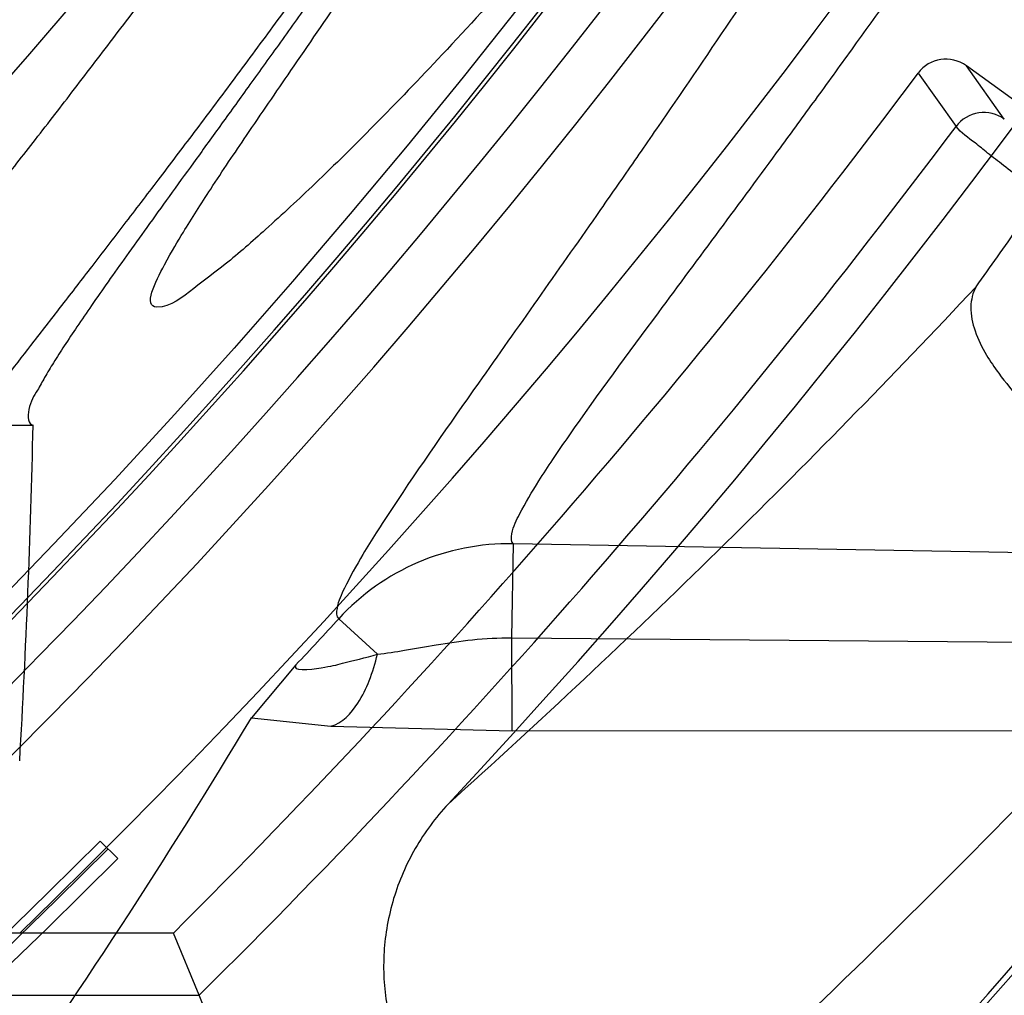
# Model space of a CAD drawing. Header units: millimetres. Extents: x 0 to 297, y 0 to 210.
# Tile 86 of 256: x 147.108 to 147.159, y 92.7501 to 92.8006. Entities that reach past the tile are written whole.
import ezdxf

# ---------------------------------------------------------------- set-up
doc = ezdxf.new("R2010")
doc.units = ezdxf.units.MM
doc.header["$LTSCALE"] = 16.335
doc.layers.get('0').update_dxf_attribs({"linetype": 'CONTINUOUS'})
for name, color, linetype in [('01_GLOBAL', 7, 'CONTINUOUS'), ('INTFCLR_1', 7, 'CONTINUOUS'), ('INTFCLR_144815', 7, 'CONTINUOUS')]:
    doc.layers.add(name, color=color, linetype=linetype)

msp = doc.modelspace()

# ---------------------------------------------------------------- linework, layer by layer
at = {"color": 7, "linetype": 'Continuous'}
msp.add_circle((147.7028034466, 92.1254639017), 2.28, dxfattribs=at)
at = {"color": 9, "linetype": 'Continuous'}
msp.add_arc((147.7028034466, 92.1254639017), 2.2507792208, 92.9674534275, 177.0325465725, dxfattribs=at)
at = {"layer": '01_GLOBAL', "color": 7, "linetype": 'Continuous'}
msp.add_circle((147.7028034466, 92.1254639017), 2.31, dxfattribs=at)
at = {"layer": 'INTFCLR_1', "color": 6, "linetype": 'Continuous'}
for radius in [0.3620710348, 0.3440948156]:
    msp.add_arc((146.8326356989, 93.03763164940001), radius, 270, 90.00000002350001, dxfattribs=at)
for points, knots in [([(147.0687421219, 93.29563164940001), (147.0680098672, 93.29563164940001), (147.0693330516, 93.2931111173), (147.0704693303, 93.29172068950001), (147.0723263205, 93.28928078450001), (147.0746177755, 93.2865210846), (147.0775470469, 93.28299903), (147.080971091, 93.27890891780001), (147.0846437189, 93.27446035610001), (147.0882701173, 93.26998999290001), (147.0916458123, 93.2657319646), (147.0947448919, 93.2617356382), (147.0975630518, 93.2580185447), (147.100110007, 93.25458663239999), (147.1024035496, 93.25143207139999), (147.1044661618, 93.24854131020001), (147.1063189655, 93.24589767), (147.1079764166, 93.2434940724), (147.109457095, 93.2413147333), (147.1107791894, 93.2393416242), (147.1119635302, 93.23755181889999), (147.1130167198, 93.235942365), (147.1139517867, 93.2344985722), (147.1147816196, 93.2332054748), (147.1157213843, 93.2317287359), (147.1167390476, 93.23011252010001), (147.1179255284, 93.2282043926), (147.1189332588, 93.2265622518), (147.1198501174, 93.2250516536), (147.1206424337, 93.2237350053), (147.1215180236, 93.2222660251), (147.1224842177, 93.22062728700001), (147.1235503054, 93.2187965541), (147.1247223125, 93.21675634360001), (147.1260120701, 93.2144766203), (147.1274302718, 93.21192636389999), (147.1289898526, 93.20906621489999), (147.1307073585, 93.2058462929), (147.1325944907, 93.2022184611), (147.1346618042, 93.1981270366), (147.1369222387, 93.1935038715), (147.1393944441, 93.1882537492), (147.1420944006, 93.1822619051), (147.1450364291, 93.1753818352), (147.1482313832, 93.1674373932), (147.1516877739, 93.1581768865), (147.1553587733, 93.14738762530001), (147.1590017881, 93.1353669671), (147.1623609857, 93.1226214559), (147.1652568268, 93.10972884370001), (147.1676651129, 93.0968010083), (147.1695853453, 93.0838891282), (147.1710275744, 93.0709911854), (147.1719965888, 93.05813761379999), (147.1725011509, 93.0453158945), (147.1725469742, 93.0325462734), (147.1721391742, 93.0198169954), (147.171280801, 93.0071297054), (147.1699742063, 92.99449457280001), (147.1682169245, 92.9818861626), (147.1660086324, 92.9693213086), (147.1633383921, 92.9567727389), (147.1602041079, 92.94425636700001), (147.1566465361, 92.9319458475), (147.1528751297, 92.9204393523), (147.1491593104, 92.9102243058), (147.1457087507, 92.9015000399), (147.1425365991, 92.8940034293), (147.1396288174, 92.8875126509), (147.136972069, 92.8818585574), (147.1345472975, 92.8769025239), (147.1323371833, 92.8725413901), (147.130325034, 92.8686912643), (147.1284994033, 92.8652891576), (147.1268466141, 92.8622800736), (147.1253496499, 92.85960988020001), (147.1239936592, 92.85723391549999), (147.1227647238, 92.8551144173), (147.1216541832, 92.85322630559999), (147.1206539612, 92.8515468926), (147.1197533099, 92.8500510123), (147.1189386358, 92.8487109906), (147.1179864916, 92.8471584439), (147.1170567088, 92.8456599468), (147.1160957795, 92.84412860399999), (147.1152647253, 92.8428151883), (147.1143298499, 92.84135168), (147.1132770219, 92.8397205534), (147.1120898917, 92.837902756), (147.1107550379, 92.8358842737), (147.109257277, 92.8336513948), (147.107577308, 92.8311858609), (147.1056960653, 92.8284703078), (147.1035922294, 92.82548916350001), (147.1012492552, 92.8222342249), (147.0986446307, 92.81869165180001), (147.095755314, 92.8148491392), (147.0925736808, 92.81071697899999), (147.0890986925, 92.8063077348), (147.0853575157, 92.80167437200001), (147.0815402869, 92.7970384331), (147.0779667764, 92.7927652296), (147.0748968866, 92.789078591), (147.0724998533, 92.7861981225), (147.070552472, 92.7836530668), (147.0693788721, 92.7822194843), (147.0679949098, 92.7796316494), (147.0687421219, 92.7796316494)], [0, 0, 0, 0, 0.003860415, 0.007501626, 0.0124785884, 0.0188917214, 0.0268498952, 0.0364677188, 0.0470694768, 0.0572444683, 0.0668187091, 0.0757144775, 0.083905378, 0.09140992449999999, 0.0982451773, 0.1044667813, 0.1101313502, 0.1152642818, 0.1198589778, 0.1240215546, 0.1277856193, 0.1311734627, 0.1341617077, 0.1368541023, 0.1392736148, 0.1433897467, 0.1469230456, 0.1511192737, 0.1535471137, 0.1562389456, 0.1592204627, 0.1625628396, 0.1662680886, 0.1703891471, 0.174967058, 0.1800766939, 0.1857729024, 0.1921414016, 0.1993155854, 0.2073311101, 0.2163077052, 0.2264451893, 0.2379233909, 0.250953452, 0.2658909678, 0.283062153, 0.3030578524, 0.3259639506, 0.3492662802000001, 0.3725305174, 0.3956109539, 0.4185782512, 0.4413347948, 0.4640172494, 0.4865192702, 0.508968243, 0.531324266, 0.5536477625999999, 0.5759939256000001, 0.5982772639, 0.620747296, 0.6432362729, 0.6658996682, 0.68875599, 0.7107777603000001, 0.7297237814, 0.7460531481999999, 0.7602331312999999, 0.7726347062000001, 0.7835467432, 0.793166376, 0.8017211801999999, 0.8093215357, 0.8160683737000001, 0.8220758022, 0.8274205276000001, 0.8322066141, 0.8364980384, 0.8403367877, 0.8437547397, 0.8468031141, 0.8495420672, 0.8520223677, 0.8564046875, 0.8588391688, 0.8615533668, 0.8645986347, 0.8679945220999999, 0.8717882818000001, 0.8760445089, 0.8807522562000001, 0.8859628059, 0.8917731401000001, 0.898168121, 0.9051985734, 0.9129160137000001, 0.9213486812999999, 0.9305434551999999, 0.9404096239, 0.9509435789, 0.961943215, 0.9720502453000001, 0.980371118, 0.9870628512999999, 0.992271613, 0.9960607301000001, 1, 1, 1, 1]), ([(147.0687421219, 92.7796316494), (147.0695765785, 92.7796316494), (147.0710237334, 92.7806068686), (147.0732486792, 92.7819463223), (147.0757995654, 92.7837998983), (147.0789536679, 92.78621498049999), (147.0827092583, 92.7892984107), (147.0868482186, 92.7928925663), (147.0910477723, 92.79673500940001), (147.0950116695, 92.80053311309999), (147.0986438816, 92.80415209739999), (147.1019501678, 92.80756746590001), (147.1049461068, 92.8107620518), (147.107653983, 92.813732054), (147.1100921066, 92.81647650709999), (147.1122806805, 92.81899733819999), (147.1142479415, 92.8213114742), (147.1160099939, 92.82342388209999), (147.1175861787, 92.82534548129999), (147.1189934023, 92.8270878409), (147.1202530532, 92.828669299), (147.1213970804, 92.83012358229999), (147.1225240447, 92.83157239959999), (147.123724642, 92.8331346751), (147.1249992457, 92.8348159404), (147.1262604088, 92.83650316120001), (147.1274992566, 92.8381825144), (147.1287882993, 92.8399539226), (147.1302152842, 92.8419444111), (147.131810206, 92.84420661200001), (147.1335924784, 92.846783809), (147.1355808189, 92.8497229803), (147.1377917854, 92.8530728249), (147.140242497, 92.8568933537), (147.1429592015, 92.861268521), (147.1459674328, 92.8662949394), (147.1492907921, 92.8720905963), (147.1529541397, 92.8788115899), (147.1569786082, 92.8866408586), (147.1613909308, 92.895852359), (147.1661049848, 92.9065772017), (147.1708180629, 92.91847841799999), (147.1752249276, 92.93102624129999), (147.1791389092, 92.9437452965), (147.1825261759, 92.9565113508), (147.1853979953, 92.9693107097), (147.1877529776, 92.9820756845), (147.1896101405, 92.9948409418), (147.1909735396, 93.00755209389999), (147.1918561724, 93.02022938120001), (147.1922659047, 93.0328602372), (147.1922092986, 93.0454468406), (147.1916906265, 93.0579966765), (147.1907127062, 93.07050178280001), (147.1892753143, 93.0829675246), (147.187377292, 93.0953920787), (147.1850186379, 93.1077564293), (147.1821898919, 93.1200882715), (147.1788863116, 93.1323721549), (147.1750915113, 93.1446222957), (147.1708160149, 93.1567764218), (147.1662306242, 93.1683760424), (147.1616300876, 93.17888244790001), (147.1573218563, 93.1879248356), (147.1533932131, 93.19561622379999), (147.1498208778, 93.2022183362), (147.1465812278, 93.20791453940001), (147.1436479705, 93.2128584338), (147.140997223, 93.2171670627), (147.1386015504, 93.22093898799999), (147.1364409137, 93.22424590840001), (147.1344943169, 93.2271532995), (147.1327470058, 93.229707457), (147.1311776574, 93.2319576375), (147.1297748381, 93.23393568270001), (147.1285161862, 93.23568453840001), (147.1273854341, 93.237235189), (147.1263043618, 93.2387000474), (147.1251805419, 93.2402055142), (147.1239422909, 93.24184332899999), (147.1226668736, 93.2435068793), (147.1213873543, 93.2451529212), (147.120091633, 93.2467985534), (147.1186694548, 93.2485796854), (147.1170808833, 93.2505381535), (147.1153015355, 93.25269419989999), (147.1133143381, 93.2550569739), (147.1110956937, 93.2576388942), (147.1086258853, 93.2604465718), (147.1058792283, 93.263488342), (147.1028357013, 93.2667628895), (147.099478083, 93.27026211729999), (147.0957850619, 93.2739726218), (147.0917574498, 93.27786179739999), (147.0874623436, 93.28182281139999), (147.0831967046, 93.28555323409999), (147.0792915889, 93.2887810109), (147.0760051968, 93.2913109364), (147.073359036, 93.29324438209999), (147.0710713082, 93.29462673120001), (147.0695920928, 93.29563164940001), (147.0687421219, 93.29563164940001)], [0, 0, 0, 0, 0.0042187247, 0.0081401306, 0.0133978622, 0.0200459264, 0.0282638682, 0.0379443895, 0.0477615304, 0.05703690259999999, 0.0656973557, 0.0736821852, 0.0810680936, 0.0878383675, 0.0940009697, 0.0996271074, 0.1047154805, 0.1093563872, 0.1135342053, 0.1172803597, 0.1206792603, 0.1237557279, 0.1266349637, 0.1299589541, 0.1337168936, 0.1373013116, 0.1406085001, 0.1442672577, 0.148377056, 0.1529904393, 0.1582606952, 0.164218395, 0.1709303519, 0.1785521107, 0.1871652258, 0.1969659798, 0.2081658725, 0.2209392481, 0.2356613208, 0.2526660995, 0.2725685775, 0.2948769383, 0.3173640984, 0.3397873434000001, 0.3621386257, 0.3841211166, 0.4060891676, 0.4277469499, 0.4493218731, 0.470705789, 0.4919793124, 0.5131981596, 0.5343255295, 0.5554668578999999, 0.5765984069, 0.5977513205, 0.6189954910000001, 0.6402209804, 0.6617015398, 0.6832900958, 0.7050415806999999, 0.7268239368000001, 0.7463339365, 0.7630160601, 0.7774553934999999, 0.7899931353, 0.8009638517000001, 0.8105830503, 0.8190545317, 0.8265380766, 0.8331730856, 0.8390248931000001, 0.8442268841, 0.8488182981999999, 0.8528943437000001, 0.8564866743, 0.8597116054, 0.8625968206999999, 0.8656908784, 0.8692094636, 0.8729771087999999, 0.8762884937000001, 0.879749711, 0.8835661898, 0.8878115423, 0.8924986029, 0.8976989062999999, 0.9034198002, 0.9097088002, 0.9166034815, 0.9241390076, 0.9323094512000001, 0.9411199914, 0.9506041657, 0.9606137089, 0.9706541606, 0.9792553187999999, 0.9862062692, 0.9916647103, 0.9957028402, 1, 1, 1, 1])]:
    msp.add_open_spline(points, degree=3, knots=knots, dxfattribs=at)
at = {"layer": 'INTFCLR_1', "color": 9, "linetype": 'Continuous'}
for points, knots in [([(147.1352425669, 93.1495098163), (147.1379952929, 93.14164178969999), (147.1429940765, 93.1254736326), (147.1477529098, 93.1046918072), (147.1501024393, 93.09081219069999), (147.151047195, 93.08426445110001), (147.151638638, 93.07985863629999), (147.1530856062, 93.06772189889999), (147.1544764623, 93.04770806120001), (147.1542807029, 93.0276232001), (147.1535512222, 93.0153442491), (147.1532177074, 93.0108633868), (147.1526544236, 93.00419454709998), (147.1511010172, 92.9899942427), (147.1474849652, 92.9685843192), (147.1430641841, 92.95080514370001), (147.1400632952, 92.9406015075), (147.1388460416, 92.9366002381), (147.1366541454, 92.9297366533), (147.1320236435, 92.91648816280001), (147.124625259, 92.8984289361), (147.1170139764, 92.8829220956), (147.1121048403, 92.87387096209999), (147.1103239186, 92.8706785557), (147.1076776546, 92.8660211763), (147.101977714, 92.8564219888), (147.0929326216, 92.8426084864), (147.0818447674, 92.827530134), (147.0738492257, 92.81769368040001), (147.0692400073, 92.8122947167), (147.0675023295, 92.81027962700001), (147.0645699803, 92.8069282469), (147.059151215, 92.8008948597), (147.053263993, 92.7946267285), (147.047929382, 92.78903803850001), (147.0447760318, 92.7857530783), (147.0421529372, 92.78285660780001), (147.0404461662, 92.78102579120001), (147.0382254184, 92.7776381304), (147.0420399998, 92.77914588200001), (147.0441807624, 92.7804356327), (147.0467768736, 92.78202657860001), (147.049052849, 92.7835556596), (147.0517912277, 92.7854541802), (147.0555009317, 92.78817176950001), (147.0602492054, 92.79186222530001), (147.067344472, 92.7977012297), (147.0736957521, 92.8033972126), (147.0792529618, 92.8087266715), (147.0832359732, 92.812657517), (147.0904141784, 92.8200586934), (147.1006451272, 92.8316000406), (147.1126583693, 92.84694521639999), (147.1212603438, 92.85951606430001), (147.1263733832, 92.8676917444), (147.1282611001, 92.87079789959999), (147.1311015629, 92.87556381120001), (147.1371674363, 92.88626496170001), (147.1458250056, 92.9036348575), (147.1517810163, 92.9181513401), (147.1545442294, 92.9256703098)], [0, 0, 0, 0, 0.0419449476, 0.0850695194, 0.1071739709, 0.1127634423, 0.1183584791, 0.1295423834, 0.1742656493, 0.2191961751, 0.2304978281, 0.2361598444, 0.2418057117, 0.2641744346, 0.3080240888, 0.3509528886, 0.3562644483, 0.3615432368, 0.3719979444, 0.3925183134, 0.4321501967, 0.4701192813, 0.4793724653, 0.4839620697, 0.48851378, 0.5063269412, 0.5401307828, 0.5715496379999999, 0.6004673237, 0.6038923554, 0.6072711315, 0.6138564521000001, 0.6263016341, 0.6480618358, 0.6572019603, 0.6650284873, 0.6713159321, 0.6759369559, 0.6799952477, 0.6841765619, 0.6887949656, 0.6950107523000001, 0.6986911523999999, 0.7027318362, 0.7117342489, 0.7218512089, 0.7329803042, 0.7579718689, 0.7647510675, 0.7717251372, 0.7861300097, 0.8166264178, 0.8492835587, 0.8841348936, 0.8932111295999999, 0.8978052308, 0.9024247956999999, 0.92112918, 0.9596906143, 1, 1, 1, 1]), ([(147.0432510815, 92.7796316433), (147.0431330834, 92.7796316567), (147.0428441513, 92.77968862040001), (147.0428590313, 92.7802080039), (147.043168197, 92.78074236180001), (147.0437027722, 92.7815366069), (147.0445175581, 92.7825251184), (147.046088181, 92.7843056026), (147.0479460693, 92.786252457), (147.0500136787, 92.7883830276), (147.0523867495, 92.79080681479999), (147.0572874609, 92.7957986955), (147.0632966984, 92.8020416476), (147.0688203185, 92.8080382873), (147.0718101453, 92.8113712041), (147.0735816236, 92.81337496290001), (147.0782783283, 92.8187413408), (147.0864250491, 92.8285190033), (147.0977271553, 92.8435162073), (147.106950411, 92.8572622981), (147.1127640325, 92.86681826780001), (147.1154623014, 92.871453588), (147.1172776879, 92.87462997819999), (147.1222795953, 92.88363180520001), (147.1300362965, 92.8990567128), (147.1375818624, 92.91703545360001), (147.1423047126, 92.93022711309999), (147.1445398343, 92.9370600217), (147.1457809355, 92.941042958), (147.1488392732, 92.9511954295), (147.1533458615, 92.9688880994), (147.157034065, 92.99020578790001), (147.1586182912, 93.0043449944), (147.159192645, 93.0109841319), (147.1595326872, 93.0154446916), (147.1602764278, 93.0276675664), (147.1604760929, 93.0476640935), (147.1590577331, 93.0675881), (147.157582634, 93.0796680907), (147.1569796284, 93.0840538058), (147.1560162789, 93.0905724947), (147.1536199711, 93.10439313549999), (147.1487661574, 93.12508522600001), (147.1436711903, 93.1411717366), (147.1408661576, 93.1489990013)], [0, 0, 0, 0, 0.0008731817, 0.001718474, 0.0032338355, 0.0055641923, 0.008732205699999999, 0.0127298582, 0.0231213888, 0.0286463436, 0.0346993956, 0.04822263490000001, 0.0804125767, 0.0988155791, 0.1085508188, 0.1135449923, 0.1186070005, 0.1613231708, 0.2076862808, 0.2575123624, 0.2837454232, 0.2904461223, 0.2972015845, 0.3108183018, 0.3666504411, 0.4248609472, 0.4549769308, 0.4703146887, 0.4780576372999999, 0.4858477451, 0.5487776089, 0.6130123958, 0.6457680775, 0.6540347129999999, 0.6623246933, 0.6788711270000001, 0.74464742, 0.8101273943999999, 0.8265053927, 0.8346996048, 0.8428861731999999, 0.8752668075, 0.9384714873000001, 1, 1, 1, 1]), ([(147.1602071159, 92.92629006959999), (147.1573959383, 92.918807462), (147.1513353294, 92.90435984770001), (147.1425342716, 92.8870880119), (147.1363700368, 92.87644944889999), (147.1334825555, 92.8717095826), (147.1315628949, 92.86861924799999), (147.1263605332, 92.860480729), (147.1176083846, 92.8479676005), (147.1053924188, 92.83269961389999), (147.0949921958, 92.82121808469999), (147.0876965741, 92.81385489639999), (147.0836469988, 92.80994239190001), (147.0779933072, 92.80463400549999), (147.0715340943, 92.7989617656), (147.0643214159, 92.79314721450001), (147.0594957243, 92.7894714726), (147.0557195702, 92.7867597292), (147.0529460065, 92.7848729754), (147.049824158, 92.7828152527), (147.0467200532, 92.781041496), (147.0439979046, 92.7796315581), (147.0432510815, 92.7796316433)], [0, 0, 0, 0, 0.1254392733, 0.2455954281, 0.3039386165, 0.3183545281, 0.3326935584, 0.3610298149, 0.4699340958, 0.5721292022, 0.6676979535, 0.7128867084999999, 0.7347758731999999, 0.7560605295, 0.8345894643, 0.86959304, 0.9014329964, 0.9297831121, 0.9425142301, 0.954114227, 0.9882800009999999, 1, 1, 1, 1])]:
    msp.add_open_spline(points, degree=3, knots=knots, dxfattribs=at)
at = {"layer": 'INTFCLR_144815', "color": 6, "linetype": 'Continuous'}
for p, q in [((147.2092564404, 92.7602924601), (147.1570313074, 92.79823623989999)), ((147.0748011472, 92.7796316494), (147.108707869, 92.7796316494)), ((147.1223175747, 92.7672132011), (147.1200178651, 92.76447625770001)), ((147.1130903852, 92.7571769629), (147.1121828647, 92.7580844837)), ((147.1159683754, 92.7533247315), (147.1080157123, 92.7533247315)), ((147.117298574, 92.75009798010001), (147.1159683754, 92.75332473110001))]:
    msp.add_line(p, q, dxfattribs=at)
at = {"layer": 'INTFCLR_144815', "color": 9, "linetype": 'Continuous'}
for p, q in [((147.1589968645, 92.79548111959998), (147.1570313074, 92.79823624)), ((147.1545298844, 92.7978568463), (147.1565001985, 92.79510258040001)), ((147.1334894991, 92.76861158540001), (147.1335745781, 92.7734845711)), ((147.299754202, 92.77058321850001), (147.1335745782, 92.7734845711)), ((147.1245296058, 92.76960240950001), (147.1265351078, 92.76776087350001)), ((147.1335091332, 92.7637925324), (147.1334894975, 92.76861158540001)), ((147.1334894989, 92.76861158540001), (147.2915770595, 92.7672968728)), ((147.1200179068, 92.7644762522), (147.1241237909, 92.7640313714)), ((147.1241237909, 92.7640313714), (147.1335091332, 92.7637925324)), ((147.1335091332, 92.7637925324), (147.2815890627, 92.76391080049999)), ((147.0910752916, 92.75009798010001), (147.117298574, 92.75009798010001))]:
    msp.add_line(p, q, dxfattribs=at)
at = {"layer": 'INTFCLR_144815', "color": 6, "linetype": 'Continuous'}
for radius in [0.3828680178, 0.364857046]:
    msp.add_circle((146.8326356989, 93.03763164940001), radius, dxfattribs=at)
for centre, radius, start, end in [((146.8326356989, 93.03763164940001), 0.5278075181, 313.9937911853, 154.5150993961), ((146.8326356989, 93.03763164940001), 0.49294334, 282.2440355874, 71.2863570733), ((146.8326356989, 93.03763164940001), 0.3966228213, 45.0000000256, 314.9999999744), ((146.8326356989, 93.03763164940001), 0.3959130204, 44.99999995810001, 315.0000000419), ((146.8326356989, 93.03763164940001), 0.3953393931, 44.99999997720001, 315.0000000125), ((146.8326356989, 93.03763164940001), 0.3889523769, 308.490992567, 51.50900743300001), ((146.8326356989, 93.03763164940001), 0.4069633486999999, 316.9838592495, 43.0161407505), ((146.8326356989, 93.03763164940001), 0.3840109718, 313.9992414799, 46.00075850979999), ((146.8326356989, 93.03763164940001), 0.3574013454, 295.6072723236, 334.3927276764), ((146.8326356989, 93.03763164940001), 0.3393903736, 297.0737153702, 332.9262846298), ((147.1559725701, 92.7967804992), 0.0017999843, 53.97219366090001, 143.2744431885), ((146.8326356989, 93.03763164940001), 0.4013823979, 314.9016631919, 323.3180519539), ((146.8326356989, 93.03763164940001), 0.4695339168, 309.5878226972, 323.4121773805), ((147.1078186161, 92.3139006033), 0.4394238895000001, 89.9743008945, 91.1900020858), ((145.0386543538, 91.895570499), 2.2474385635, 21.5241006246, 22.3474893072)]:
    msp.add_arc(centre, radius, start, end, dxfattribs=at)
at = {"layer": 'INTFCLR_144815', "color": 9, "linetype": 'Continuous'}
for centre, radius, start, end in [((146.8326356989, 93.03763164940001), 0.4896672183, 292.4997540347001, 54.0964566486), ((146.8326378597, 93.037632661), 0.4417306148, 292.4997540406, 54.09645665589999), ((146.8326511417, 93.03763533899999), 0.434262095, 311.2505121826, 48.7494878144), ((146.8326356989, 93.03763164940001), 0.3958087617, 314.0862202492, 45.9137797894), ((146.8326356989, 93.03763164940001), 0.3863437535, 313.8592910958, 46.1407088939), ((146.8326356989, 93.03763164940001), 0.3838160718, 314.0319604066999, 45.9680396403), ((146.8326356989, 93.03763164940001), 0.4997304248, 203.8266800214, 313.0809380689), ((146.8326356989, 93.03763164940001), 0.5057308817, 203.8278898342, 312.5732768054), ((146.8326356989, 93.03763164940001), 0.5237295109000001, 203.8266800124, 319.1799903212), ((146.832635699, 93.03763164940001), 0.4046091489, 314.7125410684, 323.1719395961), ((146.8299897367, 93.0936737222), 0.4488426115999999, 311.9772585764, 316.8660505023), ((146.8326356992, 93.0376316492), 0.4345680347, 313.0638327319, 323.1640956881), ((146.8326356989, 93.03763164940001), 0.4363482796, 309.832493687, 323.1675063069), ((146.829744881, 93.08188966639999), 0.4610370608, 312.1945882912, 318.3797053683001), ((147.1333688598, 92.76148590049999), 0.0120004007, 89.0177529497, 137.4407735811), ((146.8326356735, 93.0376316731), 0.3962849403, 316.9697868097, 317.4405449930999), ((146.8326356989, 93.03763164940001), 0.4663071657, 309.724476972, 323.2755230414)]:
    msp.add_arc(centre, radius, start, end, dxfattribs=at)
at = {"layer": 'INTFCLR_144815', "color": 6, "linetype": 'Continuous'}
for centre, major_axis, ratio, start_param, end_param in [((146.8326356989, 92.79081827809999), (0, 0.3704082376), 0.7456587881, -1.6480224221, -1.6010017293), ((146.8326356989, 92.9491223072), (0, 0.349761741), 0.9674516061, -2.2743411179, -2.1269453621)]:
    msp.add_ellipse(centre, major_axis=major_axis, ratio=ratio, start_param=start_param, end_param=end_param, dxfattribs=at)
for points, knots in [([(147.1000017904, 92.7706317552), (147.099727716, 92.7706367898), (147.0997250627, 92.7716931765), (147.1002170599, 92.7722851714), (147.1006721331, 92.7731087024), (147.1011651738, 92.77384567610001), (147.1017516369, 92.7747055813), (147.1024417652, 92.7756704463), (147.1032341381, 92.776750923), (147.1041312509, 92.7779487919), (147.1051340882, 92.7792688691), (147.1062444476, 92.78071599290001), (147.1074648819, 92.7822968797), (147.1087976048, 92.7840181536), (147.1102428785, 92.785884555), (147.1117982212, 92.78789788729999), (147.1134596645, 92.79005859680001), (147.1152251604, 92.79237013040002), (147.1170968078, 92.79484195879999), (147.11907733, 92.797485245), (147.1211639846, 92.8003047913), (147.1233499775, 92.8033005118), (147.1256270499, 92.80647066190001), (147.1279885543, 92.8098160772), (147.1304260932, 92.8133353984), (147.1329303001, 92.81702596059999), (147.1354909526, 92.8208837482), (147.1380971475, 92.8249034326), (147.1407375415, 92.8290785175), (147.1434005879, 92.83340150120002), (147.1460747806, 92.83786408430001), (147.1487488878, 92.8424574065), (147.1514121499, 92.8471722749), (147.1540544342, 92.8519993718), (147.1566663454, 92.856929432), (147.1592392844, 92.8619533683), (147.1617654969, 92.8670624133), (147.1642380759, 92.8722482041), (147.1666509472, 92.8775028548), (147.168998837, 92.8828190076), (147.1712772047, 92.8881898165), (147.1734821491, 92.89360886), (147.1756107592, 92.89907116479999), (147.1776563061, 92.90456069), (147.179616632, 92.91007104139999), (147.1814926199, 92.91560357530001), (147.1832864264, 92.9211651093), (147.1849983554, 92.9267575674), (147.1866261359, 92.93237403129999), (147.1881687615, 92.93801125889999), (147.1896244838, 92.9436621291), (147.1909923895, 92.9493212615), (147.1922727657, 92.95498763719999), (147.1934660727, 92.96066109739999), (147.1945727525, 92.96634163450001), (147.1955930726, 92.9720286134), (147.1965271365, 92.9777204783), (147.1973750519, 92.98341533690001), (147.1981370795, 92.9891120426), (147.1988135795, 92.99481027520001), (147.1994048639, 93.0005096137), (147.1999112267, 93.00620974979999), (147.2003329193, 93.0119102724), (147.2006701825, 93.01761113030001), (147.2009232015, 93.0233121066), (147.2010921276, 93.0290132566), (147.2011770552, 93.0347144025), (147.2011780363, 93.0404156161), (147.2010950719, 93.0461167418), (147.2009281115, 93.0518178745), (147.2006770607, 93.05751885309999), (147.2003417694, 93.0632197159), (147.1999220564, 93.0689202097), (147.1994176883, 93.074620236), (147.198828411, 93.080319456), (147.1981539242, 93.0860176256), (147.1973939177, 93.0917142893), (147.1965480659, 93.09740890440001), (147.1956160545, 93.10310072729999), (147.1945975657, 93.1087889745), (147.1934922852, 93.1144727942), (147.1923000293, 93.1201506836), (147.1910207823, 93.12582057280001), (147.1896545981, 93.131480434), (147.1882014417, 93.1371288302), (147.1866611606, 93.1427648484), (147.1850338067, 93.14838687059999), (147.1833198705, 93.1539920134), (147.1815202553, 93.1595765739), (147.1796361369, 93.1651366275), (147.1776688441, 93.17066839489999), (147.1756200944, 93.17616762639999), (147.1734920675, 93.1816295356), (147.1712874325, 93.1870488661), (147.1690094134, 93.1924198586), (147.1666618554, 93.1977362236), (147.1642492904, 93.2029911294), (147.1617769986, 93.20817719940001), (147.1592510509, 93.21328655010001), (147.1566783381, 93.2183108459), (147.1540666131, 93.2232413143), (147.1514244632, 93.2280688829), (147.1487612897, 93.23278426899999), (147.1460872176, 93.23737816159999), (147.1434130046, 93.2418413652), (147.1407498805, 93.2461650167), (147.1381093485, 93.2503408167), (147.1355029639, 93.2543612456), (147.1329420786, 93.2582197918), (147.1304375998, 93.2619111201), (147.1279997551, 93.265431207), (147.125637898, 93.26877740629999), (147.1233603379, 93.27194848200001), (147.1211742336, 93.2749445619), (147.1190855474, 93.2777670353), (147.1170990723, 93.2804183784), (147.1152184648, 93.2829020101), (147.1134463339, 93.2852221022), (147.1117843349, 93.2873834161), (147.1102333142, 93.2893910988), (147.1087934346, 93.2912505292), (147.1074642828, 93.2929671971), (147.1062450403, 93.2945465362), (147.1051345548, 93.29599381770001), (147.1041315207, 93.2973141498), (147.1032343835, 93.29851204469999), (147.1024419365, 93.2995926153), (147.1017517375, 93.30055757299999), (147.1011652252, 93.30141754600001), (147.1006721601, 93.3021545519), (147.1002170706, 93.3029781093), (147.0997250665, 93.30357011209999), (147.0997277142, 93.304626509), (147.1000017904, 93.30463154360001)], [0, 0, 0, 0, 0.0014101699, 0.0032891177, 0.0045779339, 0.0061083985, 0.0078869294, 0.009919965, 0.0122145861, 0.0147783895, 0.0176190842, 0.0207426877, 0.0241618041, 0.0278931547, 0.0319414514, 0.0363053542, 0.040981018, 0.0459630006, 0.0512683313, 0.0569309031, 0.0629543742, 0.0693130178, 0.0760084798, 0.08303351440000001, 0.0903785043, 0.09803123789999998, 0.105976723, 0.1141977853, 0.122675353, 0.1313888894, 0.140317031, 0.1494380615, 0.1587304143, 0.1681731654, 0.1777462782, 0.187430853, 0.1972092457, 0.2070653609, 0.2169845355, 0.2269535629, 0.2369608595, 0.2469959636, 0.2570491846, 0.2671179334, 0.2771316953, 0.2871355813, 0.2971697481, 0.3071923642, 0.3172217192, 0.3272506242, 0.3372572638, 0.3472396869, 0.357200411, 0.3671408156, 0.3770633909, 0.3869713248, 0.3968625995, 0.4067348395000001, 0.4165894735, 0.4264283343, 0.4362532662, 0.4460650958, 0.4558661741, 0.4656577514, 0.4754424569, 0.4852217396, 0.4949982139, 0.504773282, 0.5145496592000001, 0.5243287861, 0.5341133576, 0.5439047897, 0.5537055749, 0.5635169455, 0.5733411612, 0.5831795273, 0.5930338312, 0.6029053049, 0.6127948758, 0.6227033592, 0.6326318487, 0.6425809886, 0.652548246, 0.6625317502, 0.6725323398, 0.682550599, 0.6925874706, 0.7026400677, 0.7127021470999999, 0.7227700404, 0.7328393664, 0.7429043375, 0.7529583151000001, 0.7629934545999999, 0.7730007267, 0.7829699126, 0.7928892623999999, 0.8027455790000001, 0.8125242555, 0.8222091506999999, 0.8317827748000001, 0.8412261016, 0.8505191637, 0.8596410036, 0.8685700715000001, 0.8772846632, 0.8857633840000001, 0.8939857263, 0.9019325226, 0.9095865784, 0.9169329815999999, 0.9239594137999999, 0.9306564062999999, 0.9370174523, 0.9430388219, 0.9487194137, 0.9540603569, 0.95906494, 0.9637380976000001, 0.9680861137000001, 0.9721162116, 0.9758363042, 0.9792548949, 0.9823802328, 0.9852207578, 0.987784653, 0.9900795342, 0.9921128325, 0.9938914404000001, 0.9954219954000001, 0.9967108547, 0.9985898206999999, 1, 1, 1, 1]), ([(147.108707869, 93.29563164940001), (147.1084310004, 93.29563164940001), (147.1084189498, 93.2945661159), (147.1088854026, 93.2939562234), (147.1093179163, 93.293115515), (147.1097871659, 93.29236199), (147.1103458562, 93.291483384), (147.1110035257, 93.2904976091), (147.1117585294, 93.28939440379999), (147.1126129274, 93.28817225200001), (147.1135675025, 93.28682643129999), (147.1146233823, 93.2853527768), (147.1157813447, 93.28374669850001), (147.1170420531, 93.2820034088), (147.1184057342, 93.2801181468), (147.1198723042, 93.27808602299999), (147.1214410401, 93.2759024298), (147.1231107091, 93.27356285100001), (147.1248792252, 93.271063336), (147.1267437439, 93.26840038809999), (147.128700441, 93.2655713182), (147.130744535, 93.2625742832), (147.1328701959, 93.25940851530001), (147.135070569, 93.2560744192), (147.1373378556, 93.252573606), (147.1396633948, 93.248908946), (147.1420378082, 93.24508453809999), (147.1444511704, 93.2411056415), (147.1468932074, 93.23697855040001), (147.1493534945, 93.2327104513), (147.1518216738, 93.2283092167), (147.1542876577, 93.2237831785), (147.1567417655, 93.21914097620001), (147.1591748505, 93.2143913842), (147.161578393, 93.2095431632), (147.1639445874, 93.2046048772), (147.1662663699, 93.1995847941), (147.1685374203, 93.19449081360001), (147.1707521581, 93.18933038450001), (147.1729057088, 93.1841104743), (147.1749938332, 93.17883761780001), (147.1770129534, 93.1735177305), (147.1789599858, 93.168156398), (147.1808324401, 93.1627584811), (147.1826281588, 93.1573287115), (147.184345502, 93.1518710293), (147.1859830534, 93.1463893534), (147.1875398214, 93.14088681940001), (147.1890149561, 93.135366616), (147.1904079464, 93.12983117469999), (147.1917183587, 93.12428304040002), (147.1929460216, 93.1187240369), (147.194090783, 93.1131561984), (147.1951526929, 93.1075808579), (147.1961317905, 93.10199958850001), (147.1970282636, 93.0964132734), (147.1978422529, 93.09082314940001), (147.198574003, 93.08522979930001), (147.1992237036, 93.0796341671), (147.1997916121, 93.0740365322), (147.2002779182, 93.06843761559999), (147.2006828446, 93.06283752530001), (147.201006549, 93.0572368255), (147.2012491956, 93.0516354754), (147.2014108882, 93.0460339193), (147.2014917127, 93.0404320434), (147.2014917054, 93.0348302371), (147.2014108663, 93.0292283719), (147.2012491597, 93.0236268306), (147.2010065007, 93.0180255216), (147.2006827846, 93.01242485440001), (147.20027785, 93.0068248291), (147.1997915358, 93.0012259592), (147.1992236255, 92.9956284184), (147.1985739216, 92.9900328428), (147.1978421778, 92.98443960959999), (147.197028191, 92.9788495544), (147.1961317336, 92.9732633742), (147.1951526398, 92.96768215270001), (147.1940907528, 92.96210695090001), (147.1929459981, 92.956539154), (147.1917183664, 92.95098029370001), (147.1904079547, 92.9454321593), (147.1890149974, 92.9398968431), (147.1875398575, 92.93437661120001), (147.1859831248, 92.9288741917), (147.1843455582, 92.9233924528), (147.1826282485, 92.91793486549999), (147.1808325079, 92.91250501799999), (147.178960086, 92.9071071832), (147.1770130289, 92.9017457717), (147.1749939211, 92.8964259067), (147.1729057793, 92.8911529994), (147.1707522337, 92.8859330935), (147.1685374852, 92.8807726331), (147.1662664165, 92.87567860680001), (147.1639446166, 92.8706584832), (147.1615784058, 92.8657201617), (147.1591748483, 92.86087191), (147.1567417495, 92.8561222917), (147.1542876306, 92.85148006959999), (147.1518216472, 92.8469540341), (147.1493534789, 92.84255282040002), (147.1468932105, 92.8382847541), (147.1444511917, 92.8341576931), (147.1420378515, 92.8301788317), (147.1396634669, 92.8263544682), (147.1373379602, 92.82268985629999), (147.1350707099, 92.8191890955), (147.1328703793, 92.81585505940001), (147.1307447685, 92.81268936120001), (147.1287007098, 92.80969237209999), (147.12674404, 92.8068633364), (147.1248795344, 92.8042004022), (147.1231110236, 92.80170089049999), (147.1214413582, 92.7993613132), (147.1198726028, 92.79717769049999), (147.1184060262, 92.79514555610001), (147.117042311, 92.7932602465), (147.1157815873, 92.79151693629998), (147.114623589, 92.78991080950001), (147.11356769, 92.78843713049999), (147.1126130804, 92.787091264), (147.11175866, 92.7858690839), (147.1110036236, 92.7847658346), (147.1103459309, 92.78378002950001), (147.1097872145, 92.7829013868), (147.1093179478, 92.78214783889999), (147.1088854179, 92.7813071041), (147.1084189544, 92.7806972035), (147.1084309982, 92.7796316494), (147.108707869, 92.7796316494)], [0, 0, 0, 0, 0.0014861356, 0.0034579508, 0.0048068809, 0.0064063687, 0.0082626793, 0.0103820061, 0.0127711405, 0.0154368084, 0.0183865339, 0.0216275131, 0.0251677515, 0.0290144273, 0.0331753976, 0.0376570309, 0.0424661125, 0.0476073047, 0.0530850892, 0.0589012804, 0.0650564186, 0.0715486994, 0.07837362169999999, 0.08552418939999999, 0.0929907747, 0.1007612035, 0.1088208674, 0.1171531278, 0.1257396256, 0.1345607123, 0.143595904, 0.152824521, 0.1622261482, 0.171780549, 0.1814683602, 0.1912713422, 0.2011724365, 0.211155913, 0.2212074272, 0.2313141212, 0.2414644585, 0.2516478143, 0.2618559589, 0.2720801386, 0.2823146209, 0.2925525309, 0.302790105, 0.3130221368, 0.3232464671, 0.333459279, 0.3436597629, 0.3538452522, 0.3640159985, 0.3741700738, 0.3843086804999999, 0.3944307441, 0.4045380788, 0.4146299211, 0.4247087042, 0.434774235, 0.4448292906, 0.4548738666, 0.4649110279, 0.4749410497, 0.4849671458, 0.4949897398, 0.505012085, 0.515034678, 0.5250607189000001, 0.5350907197, 0.5451277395, 0.5551723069, 0.5652271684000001, 0.5752926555, 0.5853711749, 0.5954630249, 0.6055699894, 0.6156920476, 0.6258303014, 0.6359844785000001, 0.6461547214, 0.6563403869, 0.666540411, 0.676753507, 0.6869773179, 0.6972097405, 0.7074468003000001, 0.7176851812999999, 0.7279191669, 0.7381438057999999, 0.7483515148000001, 0.7585352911, 0.7686855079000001, 0.7787921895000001, 0.7888438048, 0.7988273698, 0.8087285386, 0.8185315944, 0.8282194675, 0.8377739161, 0.8471755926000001, 0.8564042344, 0.8654393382, 0.8742603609, 0.8828468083, 0.8911789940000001, 0.8992385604, 0.907008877, 0.9144753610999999, 0.9216258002, 0.9284505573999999, 0.9349426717, 0.941097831, 0.9469139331, 0.9523916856, 0.9575329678, 0.9623419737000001, 0.9668237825, 0.9709847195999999, 0.9748315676, 0.978371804, 0.9816129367, 0.9845626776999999, 0.9872284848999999, 0.9896176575, 0.9917371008, 0.9935934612, 0.9951930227, 0.9965419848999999, 0.9985138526, 1, 1, 1, 1]), ([(147.1774737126, 93.03763164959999), (147.1774737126, 93.03408945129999), (147.1773695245, 93.02700115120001), (147.1769005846, 93.01637046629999), (147.1761179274, 93.0057395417), (147.1750192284, 92.99510919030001), (147.1736022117, 92.98448113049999), (147.1718643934, 92.9738585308), (147.1698022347, 92.9632462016), (147.1674128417, 92.9526511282), (147.1646953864, 92.9420828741), (147.161647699, 92.9315557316), (147.1582727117, 92.92108641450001), (147.1545735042, 92.9106967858), (147.1505601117, 92.9004145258), (147.1462460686, 92.8902726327), (147.1416542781, 92.8803122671), (147.1368163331, 92.87058151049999), (147.1317748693, 92.8611374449), (147.1265856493, 92.85204255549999), (147.1213166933, 92.8433636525), (147.1160474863, 92.83516870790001), (147.1108644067, 92.8275202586), (147.1058552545, 92.8204697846), (147.1011012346, 92.8140519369), (147.0966707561, 92.8082803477), (147.0926151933, 92.80315041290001), (147.0889666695, 92.79864073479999), (147.0857447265, 92.7947177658), (147.0829483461, 92.79133955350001), (147.0805785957, 92.7884737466), (147.0786107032, 92.7860480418), (147.0770645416, 92.78412398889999), (147.075840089, 92.7824105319), (147.0750404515, 92.7814119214), (147.0742890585, 92.7796316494), (147.0748011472, 92.7796316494)], [0, 0, 0, 0, 0.0374136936, 0.0748639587, 0.1123780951, 0.1499879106, 0.1877264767, 0.2256114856, 0.2636616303, 0.3018965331, 0.3403130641, 0.3789003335, 0.4176356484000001, 0.4564792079, 0.4953691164, 0.5342020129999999, 0.5728718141, 0.611197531, 0.6489667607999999, 0.6859303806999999, 0.721782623, 0.7561939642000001, 0.788825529, 0.8193610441, 0.8475376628, 0.8731799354, 0.8962089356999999, 0.9166076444, 0.9344457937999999, 0.9498358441, 0.9629038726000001, 0.9737937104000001, 0.9826269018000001, 0.9895233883, 0.9945911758, 1, 1, 1, 1]), ([(147.091447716, 92.7706317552), (147.0911815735, 92.7706365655), (147.0911667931, 92.7716634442), (147.0916656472, 92.7722346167), (147.0921197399, 92.7730327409), (147.0926141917, 92.7737470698), (147.0932019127, 92.77458111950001), (147.0938940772, 92.77551732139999), (147.0946890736, 92.7765661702), (147.0955894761, 92.77772931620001), (147.0965963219, 92.77901153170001), (147.0977110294, 92.7804169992), (147.0989347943, 92.78195053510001), (147.1002689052, 92.78361741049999), (147.1017144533, 92.7854232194), (147.1032723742, 92.78737392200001), (147.1049431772, 92.7894755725), (147.1067270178, 92.79173444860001), (147.1086232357, 92.79415650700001), (147.1106300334, 92.7967469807), (147.1127439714, 92.7995096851), (147.114959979, 92.8024469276), (147.1172716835, 92.8055598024), (147.1196716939, 92.8088484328), (147.1221516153, 92.8123118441), (147.1247019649, 92.81594766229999), (147.1273122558, 92.8197520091), (147.1299712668, 92.823719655), (147.1326672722, 92.8278441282), (147.1353883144, 92.83211790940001), (147.1381224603, 92.8365326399), (147.1408580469, 92.84107935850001), (147.1435838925, 92.84574873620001), (147.1462894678, 92.8505312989), (147.1489650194, 92.85541762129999), (147.1516016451, 92.8603984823), (147.1541913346, 92.8654649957), (147.1567269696, 92.870608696), (147.1592023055, 92.8758216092), (147.1616119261, 92.88109628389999), (147.1639511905, 92.88642581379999), (147.1662161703, 92.89180383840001), (147.1684036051, 92.89722459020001), (147.1705107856, 92.90268275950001), (147.1725355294, 92.9081735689), (147.1744761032, 92.913692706), (147.1763311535, 92.9192362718), (147.1780996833, 92.9248008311), (147.1797809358, 92.93038317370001), (147.1813744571, 92.9359806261), (147.182879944, 92.9415906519), (147.1842973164, 92.9472112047), (147.1856265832, 92.9528403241), (147.186867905, 92.95847646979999), (147.1880214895, 92.9641181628), (147.1890876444, 92.9697643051), (147.1900666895, 92.9754138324), (147.190958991, 92.98106595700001), (147.1917649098, 92.98671993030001), (147.1924848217, 92.9923752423), (147.1931190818, 92.99803144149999), (147.193668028, 93.003688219), (147.1941319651, 93.00934531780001), (147.1945111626, 93.01500256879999), (147.1948058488, 93.020659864), (147.195016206, 93.0263171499), (147.1951423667, 93.0319744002), (147.1951703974, 93.03574606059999), (147.1951703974, 93.0376316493)], [0, 0, 0, 0, 0.0027272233, 0.00637693, 0.0088871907, 0.0118720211, 0.0153444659, 0.0193180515, 0.02380733, 0.0288260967, 0.0343890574, 0.0405101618, 0.0472051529, 0.05449051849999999, 0.0623846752, 0.0709044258, 0.0800682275, 0.08989261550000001, 0.1003941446, 0.1115838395, 0.1234656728, 0.1360350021, 0.1492811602, 0.1631910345, 0.1777467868, 0.1929237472, 0.2086919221, 0.2250163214, 0.241858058, 0.2591751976, 0.2769240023, 0.2950599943, 0.3135389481, 0.3323178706, 0.3513557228, 0.3706138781, 0.3900565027, 0.40965088, 0.4293672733, 0.4491790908, 0.4690627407, 0.4889974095, 0.5089649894, 0.5289504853, 0.5489397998, 0.5689220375, 0.5888883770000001, 0.6088300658, 0.6287418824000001, 0.6486179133, 0.6684555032, 0.6882511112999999, 0.7080041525, 0.7277129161, 0.7473782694, 0.7670001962, 0.7865808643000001, 0.8061213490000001, 0.8256243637, 0.8450923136, 0.8645285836, 0.8839363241, 0.9033192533, 0.9226811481, 0.9420259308, 0.9613578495, 0.9806810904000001, 1, 1, 1, 1]), ([(147.1151168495, 92.7857416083), (147.1143787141, 92.7857544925), (147.1156276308, 92.78820794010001), (147.116525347, 92.78970552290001), (147.1180474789, 92.79209975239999), (147.1198782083, 92.79481585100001), (147.1221966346, 92.7982043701), (147.1249401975, 92.8021836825), (147.1280292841, 92.80669849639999), (147.1312345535, 92.811450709), (147.1343198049, 92.81612276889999), (147.1371505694, 92.8204989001), (147.1397182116, 92.8245587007), (147.1420356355, 92.82830215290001), (147.1441247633, 92.83174413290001), (147.1459961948, 92.8348878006), (147.1476694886, 92.8377484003), (147.1491620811, 92.8403425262), (147.1505046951, 92.8427119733), (147.1518049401, 92.8450380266), (147.1531218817, 92.847428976), (147.1544355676, 92.8498529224), (147.1556509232, 92.85212982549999), (147.1567224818, 92.8541662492), (147.1576673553, 92.8559840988), (147.1585009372, 92.8576053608), (147.159275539, 92.8591271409), (147.1600549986, 92.86067461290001), (147.1609020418, 92.8623743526), (147.1618385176, 92.8642764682), (147.1628764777, 92.86641355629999), (147.1640270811, 92.8688201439), (147.1653010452, 92.87153282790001), (147.1667075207, 92.8745887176), (147.1682609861, 92.8780430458), (147.1699714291, 92.88195052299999), (147.1718524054, 92.8863813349), (147.1739221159, 92.8914316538), (147.1761976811, 92.89722079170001), (147.178691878, 92.90389265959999), (147.1814083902, 92.9116011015), (147.184351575, 92.9205773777), (147.1874453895, 92.9309000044), (147.1904830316, 92.94222177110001), (147.1932633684, 92.9540340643), (147.1956760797, 92.96592039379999), (147.1977142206, 92.9778460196), (147.1993786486, 92.989793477), (147.2006712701, 93.0017690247), (147.2015911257, 93.01373916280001), (147.2021405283, 93.025697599), (147.2022625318, 93.0336581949), (147.2022625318, 93.0376316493)], [0, 0, 0, 0, 0.0081673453, 0.0154284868, 0.025145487, 0.0374546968, 0.0524606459, 0.0702814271, 0.0910268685, 0.1129482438, 0.1337055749, 0.1529641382, 0.1706077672, 0.186847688, 0.2016713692, 0.2151515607, 0.2273221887, 0.2383348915, 0.2482619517, 0.2574513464, 0.2678158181, 0.2784602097, 0.2879526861, 0.2963692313, 0.3039179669, 0.3106181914, 0.316537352, 0.3228091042, 0.3297871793, 0.3375473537, 0.3462645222, 0.3560710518, 0.3670580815, 0.3794198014, 0.3932872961, 0.4089598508, 0.4266081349, 0.4465389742, 0.4693403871, 0.4954216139, 0.5253358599, 0.5597543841, 0.5999196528, 0.6445403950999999, 0.6894180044, 0.7341505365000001, 0.7787008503, 0.8232446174, 0.8675822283, 0.911936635, 0.9560410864, 1, 1, 1, 1]), ([(147.2199719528, 93.03763164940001), (147.2199719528, 93.0336872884), (147.2198447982, 93.0257895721), (147.2192718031, 93.01394442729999), (147.2183143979, 93.002098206), (147.2169704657, 92.9902595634), (147.2152370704, 92.97843403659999), (147.2131110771, 92.9666295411), (147.2105896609, 92.95485732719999), (147.2076711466, 92.9431330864), (147.2043559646, 92.93147785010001), (147.2006478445, 92.9199186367), (147.1965553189, 92.9084896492), (147.1920936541, 92.89723326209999), (147.1872869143, 92.88620088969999), (147.182170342, 92.8754533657), (147.176792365, 92.865060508), (147.1712162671, 92.85509972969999), (147.1655201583, 92.84565251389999), (147.1597950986, 92.8367995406), (147.1541405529, 92.8286139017), (147.1486573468, 92.8211541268), (147.1434400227, 92.8144587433), (147.1385691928, 92.8085430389), (147.1341071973, 92.8034007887), (147.1300962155, 92.7990058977), (147.1265604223, 92.79532455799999), (147.1235085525, 92.79230266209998), (147.1209407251, 92.78992407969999), (147.1188462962, 92.7880678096), (147.1170262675, 92.78674872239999), (147.1158306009, 92.7857291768), (147.115116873, 92.78574163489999)], [0, 0, 0, 0, 0.0421285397, 0.08434683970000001, 0.1266414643, 0.1690446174, 0.2115817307, 0.2542734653, 0.2971305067, 0.3401457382, 0.3832945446, 0.4265305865, 0.4697791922, 0.5129300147, 0.5558322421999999, 0.5982870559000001, 0.6400420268, 0.6807938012, 0.7201892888, 0.7578469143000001, 0.7933806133, 0.8264335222, 0.8567170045, 0.8840287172, 0.9082689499, 0.9294277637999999, 0.9475672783, 0.9627965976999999, 0.9752495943, 0.9850650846, 0.9923757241, 1, 1, 1, 1]), ([(147.1589968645, 92.79548111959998), (147.1586288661, 92.79574797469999), (147.1576415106, 92.7959985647), (147.1567732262, 92.7954665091), (147.1565001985, 92.79510258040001)], [0, 0, 0, 0, 0.4997862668, 1, 1, 1, 1]), ([(147.1804447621, 92.77709713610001), (147.1797577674, 92.77759717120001), (147.1783843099, 92.7785984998), (147.1763332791, 92.78009821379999), (147.1743051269, 92.7815855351), (147.1723285, 92.7830394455), (147.1704246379, 92.7844447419), (147.168606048, 92.78579193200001), (147.1668766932, 92.78707780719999), (147.1652455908, 92.78829561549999), (147.1637299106, 92.7894326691), (147.162340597, 92.7904807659), (147.1610855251, 92.7914341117), (147.1599677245, 92.7922886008), (147.1590000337, 92.79303950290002), (147.1581813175, 92.7936725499), (147.1573723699, 92.79434833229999), (147.1567599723, 92.79475259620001), (147.1565001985, 92.79510258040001)], [0, 0, 0, 0, 0.0850710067, 0.1701730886, 0.254384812, 0.3368747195, 0.4158389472, 0.4912985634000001, 0.5634651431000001, 0.6315967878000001, 0.6950964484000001, 0.7531674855, 0.8058324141, 0.8528978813, 0.8940154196, 0.9285146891, 0.9563626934, 1, 1, 1, 1]), ([(147.1575359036, 92.78679720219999), (147.1573582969, 92.7864832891), (147.1571726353, 92.7856851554), (147.1574437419, 92.7844490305), (147.1580072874, 92.7833147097), (147.1588203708, 92.78211959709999), (147.1594515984, 92.78136367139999), (147.1598645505, 92.7809233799)], [0, 0, 0, 0, 0.1621518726, 0.3508982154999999, 0.5584919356, 0.7286135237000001, 1, 1, 1, 1]), ([(147.1301916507, 92.7599994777), (147.1298667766, 92.75965128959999), (147.1292568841, 92.75891778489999), (147.1284751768, 92.75772248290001), (147.1278370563, 92.7564494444), (147.1273507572, 92.75511702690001), (147.1270219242, 92.7537440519), (147.126853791, 92.75234950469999), (147.1268472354, 92.7509522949), (147.1270009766, 92.7495706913), (147.1273117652, 92.7482224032), (147.1277745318, 92.74692437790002), (147.1283825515, 92.74569265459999), (147.129127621, 92.7445422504), (147.1300001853, 92.7434871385), (147.1309894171, 92.74254023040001), (147.1320832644, 92.7417133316), (147.1332684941, 92.7410170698), (147.1345306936, 92.7404607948), (147.1358544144, 92.7400524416), (147.1372228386, 92.7397983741), (147.138151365, 92.7397350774), (147.1386166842, 92.7397301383)], [0, 0, 0, 0, 0.0514138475, 0.102725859, 0.1538761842, 0.204816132, 0.2555260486, 0.3059645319, 0.3561326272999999, 0.4060417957, 0.4557148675, 0.5051829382, 0.5544885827, 0.6036835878, 0.6528264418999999, 0.7019773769, 0.7511954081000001, 0.8005371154, 0.8500526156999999, 0.8997828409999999, 0.9497593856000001, 1, 1, 1, 1]), ([(147.1189779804, 92.7111267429), (147.1187458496, 92.7117434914), (147.1182808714, 92.7129759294), (147.1175839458, 92.71482244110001), (147.1168869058, 92.71666301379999), (147.1161916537, 92.7184947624), (147.1154989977, 92.72031445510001), (147.1148108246, 92.72211923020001), (147.1141278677, 92.7239058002), (147.1134511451, 92.7256710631), (147.1127817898, 92.7274121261), (147.1121213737, 92.7291265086), (147.1114710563, 92.7308115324), (147.1108315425, 92.7324644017), (147.1102038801, 92.7340825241), (147.1095892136, 92.73566348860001), (147.1089886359, 92.7372049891), (147.1084031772, 92.7387048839), (147.1078335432, 92.7401611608), (147.1072803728, 92.7415720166), (147.1067445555, 92.7429358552), (147.1062269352, 92.74425115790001), (147.1057281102, 92.7455164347), (147.1052486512, 92.7467303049), (147.1047891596, 92.7478915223), (147.1043501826, 92.74899898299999), (147.1039322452, 92.7500517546), (147.1035358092, 92.75104905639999), (147.1031611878, 92.7519901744), (147.1028086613, 92.7528744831), (147.1024785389, 92.7537014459), (147.1021711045, 92.7544705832), (147.1018074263, 92.7553794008), (147.1014110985, 92.7563684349), (147.1010060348, 92.7573780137), (147.1006560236, 92.7582493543), (147.1004408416, 92.7587839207), (147.1003293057, 92.7590609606)], [0, 0, 0, 0, 0.0384359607, 0.0768288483, 0.1151150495, 0.1532293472, 0.191104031, 0.2286791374, 0.2658872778, 0.3026614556, 0.338945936, 0.3746823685, 0.4098169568, 0.4442918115, 0.4780517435, 0.5110468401, 0.5432270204, 0.5745438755, 0.6049577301, 0.6344324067, 0.6629322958, 0.690423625, 0.7168753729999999, 0.7422586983, 0.7665463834, 0.7897140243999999, 0.8117416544, 0.8326118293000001, 0.8523097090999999, 0.8708221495, 0.8881372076, 0.9042442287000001, 0.9191337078, 0.9452313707, 0.9663897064, 0.9825810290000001, 1, 1, 1, 1])]:
    msp.add_open_spline(points, degree=3, knots=knots, dxfattribs=at)
at = {"layer": 'INTFCLR_144815', "color": 9, "linetype": 'Continuous'}
for points, knots in [([(147.1575360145, 92.78679719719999), (147.1582732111, 92.7878317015), (147.1612260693, 92.7920007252), (147.1666053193, 92.7998128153), (147.1737615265, 92.8107816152), (147.1792616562, 92.8197921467), (147.1830387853, 92.82627949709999), (147.1856897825, 92.8309270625), (147.1904106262, 92.839475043), (147.1970490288, 92.8523643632), (147.2047063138, 92.8688596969), (147.2100907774, 92.88192942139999), (147.2132489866, 92.8902629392), (147.2144067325, 92.8934013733), (147.2161414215, 92.8981915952), (147.2198027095, 92.9087987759), (147.2249153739, 92.9255924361), (147.2301452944, 92.9464950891), (147.2336731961, 92.9645329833), (147.2356748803, 92.9775045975), (147.2366873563, 92.98509316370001), (147.2380610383, 92.9965983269), (147.2395396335, 93.0141048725), (147.2399817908, 93.02973415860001), (147.2399818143, 93.0376316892)], [0, 0, 0, 0, 0.0141977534, 0.0570997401, 0.1060018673, 0.1605593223, 0.1750635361, 0.1899029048, 0.2203592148, 0.2841982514, 0.3519009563, 0.42356155, 0.4421237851, 0.4515054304, 0.4609492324, 0.4990648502, 0.5769114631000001, 0.6570654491, 0.7397891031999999, 0.7822307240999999, 0.8037455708, 0.8253529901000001, 0.9117316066, 1, 1, 1, 1]), ([(147.2191648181, 93.0228606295), (147.2188805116, 93.0150087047), (147.2178133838, 92.9986337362), (147.2152335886, 92.978153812), (147.2128657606, 92.96453239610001), (147.2116608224, 92.9583151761), (147.2108314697, 92.9542055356), (147.2084758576, 92.9431865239), (147.2040499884, 92.9257022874), (147.1981053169, 92.90687787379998), (147.1935139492, 92.89421200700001), (147.190812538, 92.8872079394), (147.1867868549, 92.8771700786), (147.1818279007, 92.8658652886), (147.1765385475, 92.8549242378), (147.17352555, 92.84896145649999), (147.1691588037, 92.8405581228), (147.1626450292, 92.8288052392), (147.1539154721, 92.81440725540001), (147.1468515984, 92.8035736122), (147.1424364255, 92.79707773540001), (147.1405352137, 92.7943173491), (147.1393442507, 92.7925962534), (147.1364348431, 92.7884183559), (147.1322880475, 92.78254995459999), (147.1284542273, 92.77709820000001), (147.1265090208, 92.7741076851), (147.1256594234, 92.772749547), (147.124932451, 92.77142613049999), (147.1244422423, 92.7703852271), (147.1243943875, 92.76972037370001), (147.1245296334, 92.7696023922)], [0, 0, 0, 0, 0.0858001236, 0.1790833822, 0.2252548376, 0.2367557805, 0.2482389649, 0.2710367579, 0.3598009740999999, 0.445061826, 0.4864888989, 0.5069045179, 0.5270361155, 0.6045890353, 0.6416374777, 0.6597341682, 0.6775421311, 0.7450519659, 0.8064210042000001, 0.8613741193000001, 0.8862623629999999, 0.8921897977, 0.8979757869, 0.909117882, 0.9477859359, 0.9764348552, 0.98192108, 0.9867019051, 0.9940016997, 0.9980401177, 1, 1, 1, 1]), ([(147.1335745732, 92.7734845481), (147.133439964, 92.7735944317), (147.1334942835, 92.7742573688), (147.1340127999, 92.7752640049), (147.1347661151, 92.77656471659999), (147.1356475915, 92.7778948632), (147.1376656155, 92.78083353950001), (147.1416316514, 92.7861890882), (147.1459165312, 92.7919585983), (147.1489232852, 92.7960690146), (147.150153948, 92.7977624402), (147.1521180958, 92.8004781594), (147.1566774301, 92.8068679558), (147.1639708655, 92.817528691), (147.172985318, 92.83170568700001), (147.179715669, 92.8432894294), (147.1842275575, 92.8515739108), (147.1873383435, 92.8574483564), (147.192797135, 92.86822388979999), (147.1979195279, 92.8793688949), (147.2020790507, 92.8892699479), (147.2048681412, 92.8961736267), (147.2096069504, 92.90865439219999), (147.2157447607, 92.9272108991), (147.2203183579, 92.9444633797), (147.2227521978, 92.9553368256), (147.2236087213, 92.9593905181), (147.2248528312, 92.9655216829), (147.2272973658, 92.9789527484), (147.229720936, 92.9973280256), (147.2308004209, 93.0116357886), (147.2311091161, 93.0175382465)], [0, 0, 0, 0, 0.0019511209, 0.0060578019, 0.0135221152, 0.0184240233, 0.0240553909, 0.0535050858, 0.0932797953, 0.1047395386, 0.110689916, 0.1167852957, 0.1423727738, 0.1988288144, 0.2618001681, 0.3309746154, 0.3492045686, 0.3677228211, 0.4056116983, 0.4848284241, 0.5053718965, 0.5261970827, 0.5684309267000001, 0.6552565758, 0.7455309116, 0.7687000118, 0.7803679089, 0.7920523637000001, 0.8389465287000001, 0.9336333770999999, 1, 1, 1, 1]), ([(147.1265350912, 92.7677608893), (147.1270056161, 92.76781520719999), (147.1280219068, 92.7679802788), (147.129653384, 92.7682716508), (147.1314982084, 92.76854649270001), (147.1328090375, 92.76862047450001), (147.1334894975, 92.76861158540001)], [0, 0, 0, 0, 0.202579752, 0.4400931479, 0.7089428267, 1, 1, 1, 1]), ([(147.1223175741, 92.76721320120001), (147.1220543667, 92.7668600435), (147.1238367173, 92.7670580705), (147.1248456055, 92.76732809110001), (147.1259341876, 92.7675934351), (147.1265350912, 92.7677608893)], [0, 0, 0, 0, 0.3065767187, 0.5658047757, 1, 1, 1, 1]), ([(147.1241237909, 92.7640313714), (147.1247187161, 92.7641891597), (147.1255050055, 92.7650611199), (147.1261560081, 92.7664163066), (147.1264248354, 92.76729607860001), (147.1265350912, 92.7677608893)], [0, 0, 0, 0, 0.4033902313, 0.6869135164, 1, 1, 1, 1])]:
    msp.add_open_spline(points, degree=3, knots=knots, dxfattribs=at)

doc.saveas('drawing.dxf')
